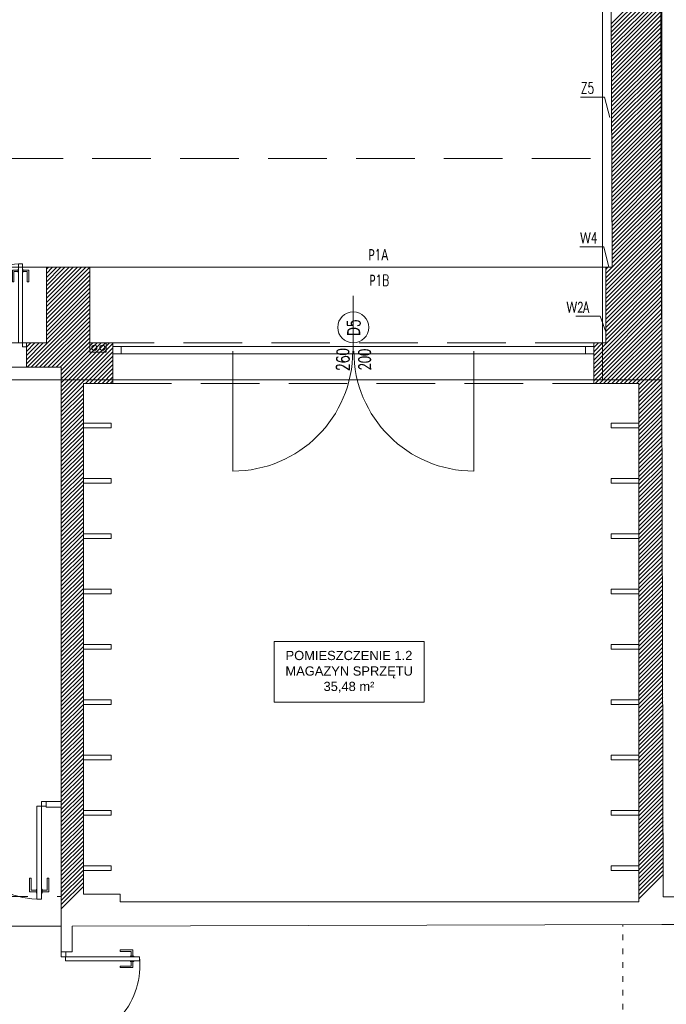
# Model space of a CAD drawing. Header units: millimetres. Extents: x -20020 to 55682, y 3351 to 17623.
# Tile 27 of 49: x -1849 to -1148, y 11325 to 12393. Entities that reach past the tile are written whole.
import ezdxf

# ---------------------------------------------------------------- set-up
doc = ezdxf.new("R2010")
doc.units = ezdxf.units.MM
doc.linetypes.add('ACAD_ISO03W100', pattern=[30, 12, -18])
doc.linetypes.add('HIDDEN', pattern=[9.525, 6.35, -3.175])
doc.layers.get('0').update_dxf_attribs({"color": 252, "lineweight": 9})
for name, color, linetype, lineweight in [('_Drzwi', 252, 'Continuous', 9), ('ARANŻACJA', 252, 'Continuous', 9), ('cienka', 252, 'Continuous', 9), ('ETYKIETY POMIESZCZEŃ', 252, 'Continuous', 9), ('OPISY', 252, 'Continuous', 9), ('PODCIĄG', 252, 'HIDDEN', 9), ('RZUT DACHU', 252, 'Continuous', 9), ('srednia', 252, 'Continuous', 9), ('ŚCIANY KONSTRUKCYJNE', 252, 'Continuous', 9), ('ŚCIANY WYPEŁNIENIE', 252, 'Continuous', 9)]:
    doc.layers.add(name, color=color, linetype=linetype, lineweight=lineweight)
doc.layers.add('CO', color=252, linetype='Continuous', lineweight=9, plot=False)
doc.styles.add('MED_ARIAL_Tabela', font='arial.ttf')
doc.styles.get("Standard").update_dxf_attribs({"font": 'romans.shx', "width": 0.7})

# ---------------------------------------------------------------- blocks, each defined once
blk = doc.blocks.new('drzwi_wew_901')
blk.add_line((0, 19.18), (0, -12.85))
at = {"color": 0}
for p, q in [((32, -71.55), (30.5, -71.55)), ((30.5, -83.55), (30.5, -71.55)), ((32, -82.05), (32, -71.55)), ((46, -71.55), (47.5, -71.55)), ((46, -82.05), (46, -71.55)), ((47.5, -83.55), (47.5, -71.55)), ((36.5, -83.55), (30.5, -83.55)), ((36.5, -82.05), (32, -82.05)), ((37, -81.05), (36.5, -81.05)), ((36.5, -84.55), (36.5, -81.05)), ((37, -84.55), (36.5, -84.55)), ((41, -81.05), (41.5, -81.05)), ((41, -84.55), (41.5, -84.55)), ((41.5, -84.55), (41.5, -81.05)), ((41.5, -82.05), (46, -82.05)), ((41.5, -83.55), (47.5, -83.55))]:
    blk.add_line(p, q, dxfattribs=at)
for points in [[(-45, -8), (-45, -4), (-41, -4), (-41, -8)], [(41, -8), (37, -8), (37, -90), (41, -90)], [(45, -8), (45, -4), (41, -4), (41, -8)]]:
    blk.add_lwpolyline(points, close=True)
at = {"color": 0, "linetype": 'Continuous', "ltscale": 50}
blk.add_arc((41, -8), 82.02, 180, 270, dxfattribs=at)

msp = doc.modelspace()

# ---------------------------------------------------------------- linework, layer by layer
for p, q in [((-1791.87, 11410.09), (-1151.41, 11411.81)), ((-1739.77, 11382.49), (-1739.77, 11384.18)), ((-1726.26, 11384.18), (-1739.77, 11384.18)), ((-1727.95, 11382.49), (-1739.77, 11382.49)), ((-1727.95, 11377.43), (-1727.95, 11382.49)), ((-1726.26, 11377.43), (-1726.26, 11384.18)), ((-1803.79, 11376.86), (-1803.79, 11382.05)), ((-1803.79, 11382.05), (-1798.86, 11382.05)), ((-1798.86, 11376.86), (-1803.79, 11376.86)), ((-1799.29, 11376.87), (-1799.29, 11372.36)), ((-1719, 11376.87), (-1799.29, 11376.87)), ((-1799.29, 11372.36), (-1719, 11372.36)), ((-1798.86, 11382.05), (-1798.86, 11376.86)), ((-1725.13, 11377.43), (-1729.07, 11377.43)), ((-1725.13, 11371.8), (-1729.07, 11371.8)), ((-1727.95, 11371.8), (-1727.95, 11366.74)), ((-1726.26, 11371.8), (-1726.26, 11365.05)), ((-1725.13, 11376.87), (-1725.13, 11377.43)), ((-1725.13, 11372.36), (-1725.13, 11371.8)), ((-1719, 11372.36), (-1719, 11376.87)), ((-1739.77, 11366.74), (-1739.77, 11365.05)), ((-1727.95, 11366.74), (-1739.77, 11366.74)), ((-1726.26, 11365.05), (-1739.77, 11365.05))]:
    msp.add_line(p, q)
for points in [[(-1151.42, 11441.81), (-1012.63, 11441.81), (-955.58, 11389.77)], [(-1152.98, 11411.81), (-1024.26, 11411.81), (-975.8, 11367.61)]]:
    msp.add_lwpolyline(points)
at = {"linetype": 'Continuous', "ltscale": 50}
msp.add_arc((-1801.16, 11367.27), 82.74, 271.29117, 6.66112, dxfattribs=at)
at = {"layer": '_Drzwi'}
for p, q in [((-1747.79, 12038.58), (-1226.79, 12038.58)), ((-1747.79, 12030.85), (-1747.79, 12038.58)), ((-1747.79, 12038.58), (-1738.83, 12038.58)), ((-1747.79, 12030.85), (-1747.79, 12038.58)), ((-1738.83, 12038.58), (-1738.83, 12030.85)), ((-1235.76, 12038.58), (-1226.79, 12038.58)), ((-1235.76, 12030.85), (-1235.76, 12038.58)), ((-1226.79, 12038.58), (-1226.79, 12030.85)), ((-1226.79, 12038.58), (-1226.79, 12030.85)), ((-1226.79, 12030.85), (-1747.79, 12030.85)), ((-1738.83, 12030.85), (-1747.79, 12030.85)), ((-1226.79, 12030.85), (-1235.76, 12030.85))]:
    msp.add_line(p, q, dxfattribs=at)
at = {"layer": 'ARANŻACJA'}
for p, q in [((-4817.9, 12124.63), (-1214.12, 12124.55)), ((-1749.79, 11955.48), (-1779.79, 11955.48)), ((-1779.79, 11950.48), (-1749.79, 11950.48)), ((-1749.79, 11950.48), (-1749.79, 11955.48)), ((-1207.79, 11950.48), (-1207.79, 11955.48)), ((-1207.79, 11955.48), (-1177.79, 11955.48)), ((-1177.79, 11950.48), (-1207.79, 11950.48)), ((-1749.79, 11895.48), (-1779.79, 11895.48)), ((-1749.79, 11890.48), (-1749.79, 11895.48)), ((-1207.79, 11890.48), (-1207.79, 11895.48)), ((-1207.79, 11895.48), (-1177.79, 11895.48)), ((-1779.79, 11890.48), (-1749.79, 11890.48)), ((-1177.79, 11890.48), (-1207.79, 11890.48)), ((-1749.79, 11835.48), (-1779.79, 11835.48)), ((-1749.79, 11830.48), (-1749.79, 11835.48)), ((-1207.79, 11830.48), (-1207.79, 11835.48)), ((-1207.79, 11835.48), (-1177.79, 11835.48)), ((-1779.79, 11830.48), (-1749.79, 11830.48)), ((-1177.79, 11830.48), (-1207.79, 11830.48)), ((-1749.79, 11775.48), (-1779.79, 11775.48)), ((-1779.79, 11770.48), (-1749.79, 11770.48)), ((-1749.79, 11770.48), (-1749.79, 11775.48)), ((-1207.79, 11770.48), (-1207.79, 11775.48)), ((-1207.79, 11775.48), (-1177.79, 11775.48)), ((-1177.79, 11770.48), (-1207.79, 11770.48)), ((-1749.79, 11715.48), (-1779.79, 11715.48)), ((-1749.79, 11710.48), (-1749.79, 11715.48)), ((-1207.79, 11710.48), (-1207.79, 11715.48)), ((-1207.79, 11715.48), (-1177.79, 11715.48)), ((-1779.79, 11710.48), (-1749.79, 11710.48)), ((-1177.79, 11710.48), (-1207.79, 11710.48)), ((-1749.79, 11655.48), (-1779.79, 11655.48)), ((-1779.79, 11650.48), (-1749.79, 11650.48)), ((-1749.79, 11650.48), (-1749.79, 11655.48)), ((-1207.79, 11650.48), (-1207.79, 11655.48)), ((-1207.79, 11655.48), (-1177.79, 11655.48)), ((-1177.79, 11650.48), (-1207.79, 11650.48)), ((-1749.79, 11595.48), (-1779.79, 11595.48)), ((-1779.79, 11590.48), (-1749.79, 11590.48)), ((-1749.79, 11590.48), (-1749.79, 11595.48)), ((-1207.79, 11590.48), (-1207.79, 11595.48)), ((-1207.79, 11595.48), (-1177.79, 11595.48)), ((-1177.79, 11590.48), (-1207.79, 11590.48)), ((-1820.21, 11539.05), (-1820.21, 11545.05)), ((-1749.79, 11535.48), (-1779.79, 11535.48)), ((-1749.79, 11530.48), (-1749.79, 11535.48)), ((-1207.79, 11530.48), (-1207.79, 11535.48)), ((-1207.79, 11535.48), (-1177.79, 11535.48)), ((-1779.79, 11530.48), (-1749.79, 11530.48)), ((-1177.79, 11530.48), (-1207.79, 11530.48)), ((-1749.79, 11475.48), (-1779.79, 11475.48)), ((-1779.79, 11470.48), (-1749.79, 11470.48)), ((-1749.79, 11470.48), (-1749.79, 11475.48)), ((-1207.79, 11470.48), (-1207.79, 11475.48)), ((-1207.79, 11475.48), (-1177.79, 11475.48)), ((-1177.79, 11470.48), (-1207.79, 11470.48))]:
    msp.add_line(p, q, dxfattribs=at)
at = {"layer": 'ARANŻACJA', "ltscale": 10}
for points in [[(-1803.79, 11539.05), (-1803.79, 11545.05), (-1820.21, 11545.05)], [(-1820.21, 11539.05), (-1803.79, 11539.05)]]:
    msp.add_lwpolyline(points, dxfattribs=at)
at = {"layer": 'ARANŻACJA', "linetype": 'ACAD_ISO03W100', "ltscale": 0.5}
msp.add_lwpolyline([(-1195.22, 11139.81), (-1195.22, 11411.7)], dxfattribs=at)
at = {"layer": 'cienka'}
msp.add_line((-2379.79, 11410.05), (-1803.79, 11410.05), dxfattribs=at)
at = {"layer": 'CO'}
for centre in [(-1767.88, 12037.23), (-1759.18, 12037.23)]:
    msp.add_circle(centre, 2.82, dxfattribs=at)
at = {"layer": 'ETYKIETY POMIESZCZEŃ'}
for p, q in [((-1573.08, 11718.78), (-1573.08, 11653)), ((-1410.53, 11718.78), (-1573.08, 11718.78)), ((-1410.53, 11653), (-1410.53, 11718.78)), ((-1573.08, 11653), (-1410.53, 11653))]:
    msp.add_line(p, q, dxfattribs=at)
at = {"layer": 'OPISY'}
msp.add_line((-1487.29, 12030.85), (-1487.29, 12093.55), dxfattribs=at)
for points in [[(-1209.46, 12286.96), (-1215.08, 12309.14), (-1241.17, 12309.14)], [(-1210.29, 12124.55), (-1215.91, 12146.73), (-1242, 12146.73)], [(-1213.79, 12054.67), (-1219.96, 12071.56), (-1246.05, 12071.56)], [(-1617.9, 11903.55), (-1617.9, 12033.55)], [(-1356.69, 11903.55), (-1356.69, 12033.55)]]:
    msp.add_lwpolyline(points, dxfattribs=at)
msp.add_circle((-1487.29, 12059.39), 16.84, dxfattribs=at)
at = {"layer": 'OPISY', "linetype": 'Continuous'}
for centre, start, end in [((-1617.9, 12033.55), 270, 0), ((-1356.69, 12033.55), 180, 270)]:
    msp.add_arc(centre, 130, start, end, dxfattribs=at)
at = {"layer": 'PODCIĄG', "ltscale": 10}
for p, q in [((-4818.05, 12242.55), (-1214.12, 12242.55)), ((-1226.79, 12042.55), (-1747.79, 12042.55)), ((-1747.79, 11998.55), (-1226.79, 11998.55)), ((-2379.79, 11442.05), (-1803.79, 11442.05)), ((-2379.79, 11410.05), (-1803.79, 11410.05))]:
    msp.add_line(p, q, dxfattribs=at)
at = {"layer": 'RZUT DACHU'}
msp.add_lwpolyline([(-4885.12, 14006.55), (-4885.12, 12002.55), (-1152.98, 12002.55), (-1152.98, 14006.55), (-1217.12, 14006.55), (-1217.12, 12002.55)], dxfattribs=at)
at = {"layer": 'srednia'}
msp.add_line((-1747.79, 12042.55), (-1772.79, 12042.55), dxfattribs=at)
msp.add_lwpolyline([(-1754.88, 12032.54), (-1754.88, 12042.54), (-1772.79, 12042.54), (-1772.79, 12032.54)], close=True, dxfattribs=at)
at = {"layer": 'ŚCIANY KONSTRUKCYJNE'}
for p, q in [((-1151.42, 11441.81), (-1158.12, 13931.55)), ((-1206.79, 12124.55), (-1214.12, 13858.55)), ((-1819.79, 12042.55), (-1819.79, 12124.55)), ((-1819.79, 12124.55), (-1772.79, 12124.55)), ((-1772.79, 12124.55), (-1772.79, 12042.55)), ((-1772.79, 12124.55), (-1772.79, 12063.55)), ((-1213.79, 12042.55), (-1213.79, 12124.55)), ((-1213.79, 12124.55), (-1206.79, 12124.55)), ((-2371.79, 12042.55), (-1819.79, 12042.55)), ((-1772.79, 12042.55), (-1747.79, 12042.55)), ((-1747.79, 11998.55), (-1747.79, 12042.55)), ((-1213.79, 12042.55), (-1226.79, 12042.55)), ((-1226.79, 12042.55), (-1226.79, 11998.55)), ((-1803.79, 12016.05), (-2075.79, 12016.05)), ((-1803.79, 11382.05), (-1803.79, 12016.05)), ((-1779.79, 11444.55), (-1779.79, 11998.55)), ((-1779.79, 11998.55), (-1747.79, 11998.55)), ((-1226.79, 11998.55), (-1177.79, 11998.55)), ((-1177.79, 11998.55), (-1177.79, 11436.55)), ((-1779.79, 11444.55), (-1739.79, 11444.55)), ((-1739.79, 11444.55), (-1739.79, 11436.55)), ((-1177.79, 11436.55), (-1739.79, 11436.55)), ((-1791.79, 11382.05), (-1791.87, 11410.09)), ((-1791.79, 11382.05), (-1803.79, 11382.05))]:
    msp.add_line(p, q, dxfattribs=at)
msp.add_lwpolyline([(-1803.79, 12016.05), (-1841.52, 12016.05), (-1841.52, 12042.55)], dxfattribs=at)
at = {"layer": 'ŚCIANY WYPEŁNIENIE', "linetype": 'Continuous'}
for p, q in [((-1207.88, 12388.55), (-1154.15, 12442.28)), ((-1207.86, 12384.08), (-1154.14, 12437.8)), ((-1207.85, 12379.61), (-1154.13, 12433.32)), ((-1207.83, 12375.14), (-1154.12, 12428.85)), ((-1207.81, 12370.66), (-1154.1, 12424.37)), ((-1207.79, 12366.19), (-1154.09, 12419.89)), ((-1207.77, 12361.72), (-1154.08, 12415.41)), ((-1207.75, 12357.25), (-1154.07, 12410.93)), ((-1207.74, 12352.78), (-1154.06, 12406.45)), ((-1207.72, 12348.31), (-1154.05, 12401.98)), ((-1207.7, 12343.83), (-1154.03, 12397.5)), ((-1207.68, 12339.36), (-1154.02, 12393.02)), ((-1207.66, 12334.89), (-1154.01, 12388.54)), ((-1207.64, 12330.42), (-1154, 12384.06)), ((-1207.62, 12325.95), (-1153.99, 12379.59)), ((-1207.61, 12321.47), (-1153.97, 12375.11)), ((-1207.59, 12317), (-1153.96, 12370.63)), ((-1207.57, 12312.53), (-1153.95, 12366.15)), ((-1207.55, 12308.06), (-1153.94, 12361.67)), ((-1207.53, 12303.59), (-1153.93, 12357.19)), ((-1207.51, 12299.12), (-1153.91, 12352.72)), ((-1207.5, 12294.64), (-1153.9, 12348.24)), ((-1207.48, 12290.17), (-1153.89, 12343.76)), ((-1207.46, 12285.7), (-1153.88, 12339.28)), ((-1207.44, 12281.23), (-1153.87, 12334.8)), ((-1207.42, 12276.76), (-1153.85, 12330.33)), ((-1207.4, 12272.29), (-1153.84, 12325.85)), ((-1207.39, 12267.81), (-1153.83, 12321.37)), ((-1207.37, 12263.34), (-1153.82, 12316.89)), ((-1207.35, 12258.87), (-1153.81, 12312.41)), ((-1207.33, 12254.4), (-1153.8, 12307.93)), ((-1207.31, 12249.93), (-1153.78, 12303.46)), ((-1207.29, 12245.46), (-1153.77, 12298.98)), ((-1207.27, 12240.98), (-1153.76, 12294.5)), ((-1207.26, 12236.51), (-1153.75, 12290.02)), ((-1207.24, 12232.04), (-1153.74, 12285.54)), ((-1207.22, 12227.57), (-1153.72, 12281.06)), ((-1207.2, 12223.1), (-1153.71, 12276.59)), ((-1207.18, 12218.63), (-1153.7, 12272.11)), ((-1207.16, 12214.15), (-1153.69, 12267.63)), ((-1207.15, 12209.68), (-1153.68, 12263.15)), ((-1207.13, 12205.21), (-1153.66, 12258.67)), ((-1207.11, 12200.74), (-1153.65, 12254.2)), ((-1207.09, 12196.27), (-1153.64, 12249.72)), ((-1207.07, 12191.8), (-1153.63, 12245.24)), ((-1207.05, 12187.32), (-1153.62, 12240.76)), ((-1207.04, 12182.85), (-1153.6, 12236.28)), ((-1207.02, 12178.38), (-1153.59, 12231.8)), ((-1207, 12173.91), (-1153.58, 12227.33)), ((-1206.98, 12169.44), (-1153.57, 12222.85)), ((-1206.96, 12164.97), (-1153.56, 12218.37)), ((-1206.94, 12160.49), (-1153.54, 12213.89)), ((-1206.92, 12156.02), (-1153.53, 12209.41)), ((-1206.91, 12151.55), (-1153.52, 12204.94)), ((-1206.89, 12147.08), (-1153.51, 12200.46)), ((-1206.87, 12142.61), (-1153.5, 12195.98)), ((-1206.85, 12138.13), (-1153.49, 12191.5)), ((-1206.83, 12133.66), (-1153.47, 12187.02)), ((-1213.79, 12113.23), (-1153.44, 12173.59)), ((-1206.81, 12129.19), (-1153.46, 12182.54)), ((-1206.8, 12124.72), (-1153.45, 12178.07)), ((-1213.79, 12108.74), (-1153.43, 12169.11)), ((-1213.79, 12104.25), (-1153.41, 12164.63)), ((-1213.79, 12099.76), (-1153.4, 12160.15)), ((-1213.79, 12095.27), (-1153.39, 12155.67)), ((-1213.79, 12090.78), (-1153.38, 12151.2)), ((-1213.79, 12086.29), (-1153.37, 12146.72)), ((-1213.79, 12081.8), (-1153.35, 12142.24)), ((-1213.79, 12077.31), (-1153.34, 12137.76)), ((-1213.79, 12072.82), (-1153.33, 12133.28)), ((-1819.79, 12122.38), (-1817.63, 12124.55)), ((-1819.79, 12117.89), (-1813.14, 12124.55)), ((-1819.79, 12113.4), (-1808.65, 12124.55)), ((-1819.79, 12108.91), (-1804.16, 12124.55)), ((-1819.79, 12104.42), (-1799.67, 12124.55)), ((-1819.79, 12099.93), (-1795.18, 12124.55)), ((-1819.79, 12095.44), (-1790.69, 12124.55)), ((-1819.79, 12090.95), (-1786.2, 12124.55)), ((-1819.79, 12086.46), (-1781.71, 12124.55)), ((-1819.79, 12081.97), (-1777.22, 12124.55)), ((-1819.79, 12077.48), (-1772.79, 12124.48)), ((-1819.79, 12072.99), (-1772.79, 12119.99)), ((-1213.79, 12068.33), (-1153.32, 12128.81)), ((-1213.79, 12122.21), (-1211.46, 12124.55)), ((-1213.79, 12117.72), (-1206.97, 12124.55)), ((-1213.79, 12063.84), (-1153.31, 12124.33)), ((-1213.79, 12059.35), (-1153.29, 12119.85)), ((-1819.79, 12068.5), (-1772.79, 12115.5)), ((-1819.79, 12064.01), (-1772.79, 12111.01)), ((-1213.79, 12054.86), (-1153.28, 12115.37)), ((-1213.79, 12050.37), (-1153.27, 12110.89)), ((-1819.79, 12059.52), (-1772.79, 12106.52)), ((-1819.79, 12055.03), (-1772.79, 12102.03)), ((-1819.79, 12050.54), (-1772.79, 12097.54)), ((-1226.79, 12028.39), (-1153.25, 12101.94)), ((-1213.79, 12045.88), (-1153.26, 12106.41)), ((-1841.52, 12019.83), (-1772.79, 12088.56)), ((-1819.79, 12046.05), (-1772.79, 12093.05)), ((-1226.79, 12023.9), (-1153.24, 12097.46)), ((-1226.79, 12019.41), (-1153.22, 12092.98)), ((-1226.79, 12014.92), (-1153.21, 12088.5)), ((-1840.81, 12016.05), (-1772.79, 12084.07)), ((-1836.32, 12016.05), (-1772.79, 12079.58)), ((-1226.79, 12010.43), (-1153.2, 12084.02)), ((-1226.79, 12005.94), (-1153.19, 12079.55)), ((-1831.83, 12016.05), (-1772.79, 12075.09)), ((-1827.34, 12016.05), (-1772.79, 12070.6)), ((-1822.85, 12016.05), (-1772.79, 12066.1)), ((-1226.79, 12001.45), (-1153.18, 12075.07)), ((-1225.21, 11998.55), (-1153.16, 12070.59)), ((-1220.72, 11998.55), (-1153.15, 12066.11)), ((-1818.36, 12016.05), (-1772.79, 12061.61)), ((-1813.87, 12016.05), (-1772.79, 12057.12)), ((-1216.23, 11998.55), (-1153.14, 12061.63)), ((-1211.74, 11998.55), (-1153.13, 12057.15)), ((-1809.38, 12016.05), (-1772.79, 12052.63)), ((-1804.89, 12016.05), (-1772.79, 12048.14)), ((-1207.25, 11998.55), (-1153.12, 12052.68)), ((-1202.76, 11998.55), (-1153.1, 12048.2)), ((-1841.52, 12042.28), (-1841.26, 12042.55)), ((-1841.52, 12037.79), (-1836.77, 12042.55)), ((-1841.52, 12033.3), (-1832.28, 12042.55)), ((-1841.52, 12028.81), (-1827.79, 12042.55)), ((-1841.52, 12024.32), (-1823.3, 12042.55)), ((-1803.79, 12012.65), (-1772.79, 12043.65)), ((-1803.79, 12008.16), (-1769.41, 12042.55)), ((-1803.79, 12003.67), (-1764.92, 12042.55)), ((-1803.79, 11999.18), (-1760.43, 12042.55)), ((-1803.79, 11994.69), (-1755.94, 12042.55)), ((-1803.79, 11990.2), (-1751.45, 12042.55)), ((-1803.79, 11985.71), (-1747.79, 12041.71)), ((-1803.79, 11981.22), (-1747.79, 12037.22)), ((-1226.79, 12041.86), (-1226.11, 12042.55)), ((-1226.79, 12037.37), (-1221.62, 12042.55)), ((-1226.79, 12032.88), (-1217.13, 12042.55)), ((-1198.27, 11998.55), (-1153.09, 12043.72)), ((-1193.78, 11998.55), (-1153.08, 12039.24)), ((-1189.29, 11998.55), (-1153.07, 12034.76)), ((-1803.79, 11976.73), (-1747.79, 12032.73)), ((-1777.49, 11998.55), (-1747.79, 12028.24)), ((-1773, 11998.55), (-1747.79, 12023.75)), ((-1184.8, 11998.55), (-1153.06, 12030.28)), ((-1180.31, 11998.55), (-1153.04, 12025.81)), ((-1768.51, 11998.55), (-1747.79, 12019.26)), ((-1764.02, 11998.55), (-1747.79, 12014.77)), ((-1177.79, 11996.57), (-1153.03, 12021.33)), ((-1177.79, 11992.08), (-1153.02, 12016.85)), ((-1177.79, 11987.59), (-1153.01, 12012.37)), ((-1759.53, 11998.55), (-1747.79, 12010.28)), ((-1755.04, 11998.55), (-1747.79, 12005.79)), ((-1177.79, 11983.1), (-1153, 12007.89)), ((-1177.79, 11978.61), (-1152.98, 12003.42)), ((-1803.79, 11972.24), (-1779.79, 11996.24)), ((-1803.79, 11967.75), (-1779.79, 11991.75)), ((-1750.55, 11998.55), (-1747.79, 12001.3)), ((-1177.79, 11974.12), (-1152.97, 11998.94)), ((-1177.79, 11969.63), (-1152.96, 11994.46)), ((-1803.79, 11963.26), (-1779.79, 11987.26)), ((-1803.79, 11958.77), (-1779.79, 11982.77)), ((-1177.79, 11965.14), (-1152.95, 11989.98)), ((-1177.79, 11960.64), (-1152.94, 11985.5)), ((-1177.79, 11956.15), (-1152.93, 11981.02)), ((-1803.79, 11954.28), (-1779.79, 11978.28)), ((-1803.79, 11949.79), (-1779.79, 11973.79)), ((-1177.79, 11951.66), (-1152.91, 11976.55)), ((-1177.79, 11947.17), (-1152.9, 11972.07)), ((-1803.79, 11945.3), (-1779.79, 11969.3)), ((-1803.79, 11940.81), (-1779.79, 11964.81)), ((-1803.79, 11936.32), (-1779.79, 11960.32)), ((-1177.79, 11942.68), (-1152.89, 11967.59)), ((-1177.79, 11938.19), (-1152.88, 11963.11)), ((-1803.79, 11931.83), (-1779.79, 11955.83)), ((-1803.79, 11927.34), (-1779.79, 11951.34)), ((-1177.79, 11933.7), (-1152.87, 11958.63)), ((-1177.79, 11929.21), (-1152.85, 11954.16)), ((-1177.79, 11924.72), (-1152.84, 11949.68)), ((-1803.79, 11922.85), (-1779.79, 11946.85)), ((-1803.79, 11918.36), (-1779.79, 11942.36)), ((-1803.79, 11913.87), (-1779.79, 11937.87)), ((-1177.79, 11920.23), (-1152.83, 11945.2)), ((-1177.79, 11915.74), (-1152.82, 11940.72)), ((-1803.79, 11909.38), (-1779.79, 11933.38)), ((-1803.79, 11904.89), (-1779.79, 11928.89)), ((-1177.79, 11911.25), (-1152.81, 11936.24)), ((-1177.79, 11906.76), (-1152.79, 11931.76)), ((-1177.79, 11902.27), (-1152.78, 11927.29)), ((-1803.79, 11900.4), (-1779.79, 11924.4)), ((-1803.79, 11895.91), (-1779.79, 11919.91)), ((-1177.79, 11897.78), (-1152.77, 11922.81)), ((-1177.79, 11893.29), (-1152.76, 11918.33)), ((-1803.79, 11891.42), (-1779.79, 11915.42)), ((-1803.79, 11886.93), (-1779.79, 11910.93)), ((-1803.79, 11882.44), (-1779.79, 11906.44)), ((-1177.79, 11888.8), (-1152.75, 11913.85)), ((-1177.79, 11884.31), (-1152.73, 11909.37)), ((-1803.79, 11877.95), (-1779.79, 11901.95)), ((-1803.79, 11873.46), (-1779.79, 11897.46)), ((-1177.79, 11879.82), (-1152.72, 11904.89)), ((-1177.79, 11875.33), (-1152.71, 11900.42)), ((-1177.79, 11870.84), (-1152.7, 11895.94)), ((-1803.79, 11868.97), (-1779.79, 11892.97)), ((-1803.79, 11864.48), (-1779.79, 11888.48)), ((-1803.79, 11859.99), (-1779.79, 11883.99)), ((-1177.79, 11866.35), (-1152.69, 11891.46)), ((-1177.79, 11861.86), (-1152.68, 11886.98)), ((-1803.79, 11855.5), (-1779.79, 11879.5)), ((-1803.79, 11851.01), (-1779.79, 11875.01)), ((-1177.79, 11857.37), (-1152.66, 11882.5)), ((-1177.79, 11852.88), (-1152.65, 11878.03)), ((-1177.79, 11848.39), (-1152.64, 11873.55)), ((-1803.79, 11846.52), (-1779.79, 11870.52)), ((-1803.79, 11842.03), (-1779.79, 11866.03)), ((-1177.79, 11843.9), (-1152.63, 11869.07)), ((-1177.79, 11839.41), (-1152.62, 11864.59)), ((-1803.79, 11837.54), (-1779.79, 11861.54)), ((-1803.79, 11833.05), (-1779.79, 11857.05)), ((-1803.79, 11828.56), (-1779.79, 11852.56)), ((-1177.79, 11834.92), (-1152.6, 11860.11)), ((-1177.79, 11830.43), (-1152.59, 11855.63)), ((-1803.79, 11824.07), (-1779.79, 11848.07)), ((-1803.79, 11819.58), (-1779.79, 11843.58)), ((-1177.79, 11825.94), (-1152.58, 11851.16)), ((-1177.79, 11821.45), (-1152.57, 11846.68)), ((-1177.79, 11816.96), (-1152.56, 11842.2)), ((-1803.79, 11815.09), (-1779.79, 11839.09)), ((-1803.79, 11810.6), (-1779.79, 11834.6)), ((-1177.79, 11812.47), (-1152.54, 11837.72)), ((-1177.79, 11807.98), (-1152.53, 11833.24)), ((-1803.79, 11806.11), (-1779.79, 11830.11)), ((-1803.79, 11801.62), (-1779.79, 11825.62)), ((-1803.79, 11797.13), (-1779.79, 11821.13)), ((-1177.79, 11803.49), (-1152.52, 11828.77)), ((-1177.79, 11799), (-1152.51, 11824.29)), ((-1803.79, 11792.64), (-1779.79, 11816.64)), ((-1803.79, 11788.15), (-1779.79, 11812.15)), ((-1177.79, 11794.51), (-1152.5, 11819.81)), ((-1177.79, 11790.02), (-1152.48, 11815.33)), ((-1177.79, 11785.53), (-1152.47, 11810.85)), ((-1803.79, 11783.66), (-1779.79, 11807.66)), ((-1803.79, 11779.17), (-1779.79, 11803.17)), ((-1803.79, 11774.68), (-1779.79, 11798.68)), ((-1177.79, 11781.04), (-1152.46, 11806.37)), ((-1177.79, 11776.55), (-1152.45, 11801.9)), ((-1803.79, 11770.19), (-1779.79, 11794.19)), ((-1803.79, 11765.7), (-1779.79, 11789.7)), ((-1177.79, 11772.06), (-1152.44, 11797.42)), ((-1177.79, 11767.57), (-1152.42, 11792.94)), ((-1177.79, 11763.08), (-1152.41, 11788.46)), ((-1803.79, 11761.21), (-1779.79, 11785.21)), ((-1803.79, 11756.72), (-1779.79, 11780.72)), ((-1177.79, 11758.59), (-1152.4, 11783.98)), ((-1177.79, 11754.1), (-1152.39, 11779.5)), ((-1803.79, 11752.23), (-1779.79, 11776.23)), ((-1803.79, 11747.74), (-1779.79, 11771.74)), ((-1803.79, 11743.25), (-1779.79, 11767.25)), ((-1177.79, 11749.61), (-1152.38, 11775.03)), ((-1177.79, 11745.12), (-1152.37, 11770.55)), ((-1803.79, 11738.76), (-1779.79, 11762.76)), ((-1803.79, 11734.27), (-1779.79, 11758.27)), ((-1177.79, 11740.63), (-1152.35, 11766.07)), ((-1177.79, 11736.14), (-1152.34, 11761.59)), ((-1177.79, 11731.65), (-1152.33, 11757.11)), ((-1803.79, 11729.78), (-1779.79, 11753.78)), ((-1803.79, 11725.29), (-1779.79, 11749.29)), ((-1177.79, 11727.16), (-1152.32, 11752.64)), ((-1177.79, 11722.67), (-1152.31, 11748.16)), ((-1803.79, 11720.8), (-1779.79, 11744.8)), ((-1803.79, 11716.31), (-1779.79, 11740.31)), ((-1803.79, 11711.82), (-1779.79, 11735.82)), ((-1177.79, 11718.18), (-1152.29, 11743.68)), ((-1177.79, 11713.69), (-1152.28, 11739.2)), ((-1177.79, 11709.2), (-1152.27, 11734.72)), ((-1803.79, 11707.33), (-1779.79, 11731.33)), ((-1803.79, 11702.84), (-1779.79, 11726.84)), ((-1177.79, 11704.71), (-1152.26, 11730.24)), ((-1177.79, 11700.22), (-1152.25, 11725.77)), ((-1803.79, 11698.35), (-1779.79, 11722.35)), ((-1803.79, 11693.86), (-1779.79, 11717.86)), ((-1803.79, 11689.37), (-1779.79, 11713.37)), ((-1177.79, 11695.73), (-1152.23, 11721.29)), ((-1177.79, 11691.24), (-1152.22, 11716.81)), ((-1803.79, 11684.87), (-1779.79, 11708.87)), ((-1803.79, 11680.38), (-1779.79, 11704.38)), ((-1177.79, 11686.75), (-1152.21, 11712.33)), ((-1177.79, 11682.26), (-1152.2, 11707.85)), ((-1177.79, 11677.77), (-1152.19, 11703.38)), ((-1803.79, 11675.89), (-1779.79, 11699.89)), ((-1803.79, 11671.4), (-1779.79, 11695.4)), ((-1177.79, 11673.28), (-1152.17, 11698.9)), ((-1177.79, 11668.79), (-1152.16, 11694.42)), ((-1803.79, 11666.91), (-1779.79, 11690.91)), ((-1803.79, 11662.42), (-1779.79, 11686.42)), ((-1803.79, 11657.93), (-1779.79, 11681.93)), ((-1177.79, 11664.3), (-1152.15, 11689.94)), ((-1177.79, 11659.81), (-1152.14, 11685.46)), ((-1803.79, 11653.44), (-1779.79, 11677.44)), ((-1803.79, 11648.95), (-1779.79, 11672.95)), ((-1177.79, 11655.32), (-1152.13, 11680.98)), ((-1177.79, 11650.83), (-1152.12, 11676.51)), ((-1177.79, 11646.34), (-1152.1, 11672.03)), ((-1803.79, 11644.46), (-1779.79, 11668.46)), ((-1803.79, 11639.97), (-1779.79, 11663.97)), ((-1177.79, 11641.85), (-1152.09, 11667.55)), ((-1177.79, 11637.36), (-1152.08, 11663.07)), ((-1803.79, 11635.48), (-1779.79, 11659.48)), ((-1803.79, 11630.99), (-1779.79, 11654.99)), ((-1803.79, 11626.5), (-1779.79, 11650.5)), ((-1177.79, 11632.87), (-1152.07, 11658.59)), ((-1177.79, 11628.38), (-1152.06, 11654.11)), ((-1177.79, 11623.89), (-1152.04, 11649.64)), ((-1803.79, 11622.01), (-1779.79, 11646.01)), ((-1803.79, 11617.52), (-1779.79, 11641.52)), ((-1177.79, 11619.4), (-1152.03, 11645.16)), ((-1177.79, 11614.91), (-1152.02, 11640.68)), ((-1803.79, 11613.03), (-1779.79, 11637.03)), ((-1803.79, 11608.54), (-1779.79, 11632.54)), ((-1803.79, 11604.05), (-1779.79, 11628.05)), ((-1177.79, 11610.41), (-1152.01, 11636.2)), ((-1177.79, 11605.92), (-1152, 11631.72)), ((-1803.79, 11599.56), (-1779.79, 11623.56)), ((-1803.79, 11595.07), (-1779.79, 11619.07)), ((-1177.79, 11601.43), (-1151.98, 11627.25)), ((-1177.79, 11596.94), (-1151.97, 11622.77)), ((-1177.79, 11592.45), (-1151.96, 11618.29)), ((-1803.79, 11590.58), (-1779.79, 11614.58)), ((-1803.79, 11586.09), (-1779.79, 11610.09)), ((-1177.79, 11587.96), (-1151.95, 11613.81)), ((-1177.79, 11583.47), (-1151.94, 11609.33)), ((-1803.79, 11581.6), (-1779.79, 11605.6)), ((-1803.79, 11577.11), (-1779.79, 11601.11)), ((-1803.79, 11572.62), (-1779.79, 11596.62)), ((-1177.79, 11578.98), (-1151.92, 11604.85)), ((-1177.79, 11574.49), (-1151.91, 11600.38)), ((-1177.79, 11570), (-1151.9, 11595.9)), ((-1803.79, 11568.13), (-1779.79, 11592.13)), ((-1803.79, 11563.64), (-1779.79, 11587.64)), ((-1177.79, 11565.51), (-1151.89, 11591.42)), ((-1177.79, 11561.02), (-1151.88, 11586.94)), ((-1803.79, 11559.15), (-1779.79, 11583.15)), ((-1803.79, 11554.66), (-1779.79, 11578.66)), ((-1177.79, 11556.53), (-1151.86, 11582.46)), ((-1177.79, 11552.04), (-1151.85, 11577.99)), ((-1803.79, 11550.17), (-1779.79, 11574.17)), ((-1803.79, 11545.68), (-1779.79, 11569.68)), ((-1803.79, 11541.19), (-1779.79, 11565.19)), ((-1177.79, 11547.55), (-1151.84, 11573.51)), ((-1177.79, 11543.06), (-1151.83, 11569.03)), ((-1177.79, 11538.57), (-1151.82, 11564.55)), ((-1803.79, 11536.7), (-1779.79, 11560.7)), ((-1803.79, 11532.21), (-1779.79, 11556.21)), ((-1177.79, 11534.08), (-1151.81, 11560.07)), ((-1177.79, 11529.59), (-1151.79, 11555.59)), ((-1803.79, 11527.72), (-1779.79, 11551.72)), ((-1803.79, 11523.23), (-1779.79, 11547.23)), ((-1803.79, 11518.74), (-1779.79, 11542.74)), ((-1177.79, 11525.1), (-1151.78, 11551.12)), ((-1177.79, 11520.61), (-1151.77, 11546.64)), ((-1803.79, 11514.25), (-1779.79, 11538.25)), ((-1803.79, 11509.76), (-1779.79, 11533.76)), ((-1177.79, 11516.12), (-1151.76, 11542.16)), ((-1177.79, 11511.63), (-1151.75, 11537.68)), ((-1177.79, 11507.14), (-1151.73, 11533.2)), ((-1803.79, 11505.27), (-1779.79, 11529.27)), ((-1803.79, 11500.78), (-1779.79, 11524.78)), ((-1177.79, 11502.65), (-1151.72, 11528.72)), ((-1177.79, 11498.16), (-1151.71, 11524.25)), ((-1803.79, 11496.29), (-1779.79, 11520.29)), ((-1803.79, 11491.8), (-1779.79, 11515.8)), ((-1803.79, 11487.31), (-1779.79, 11511.31)), ((-1177.79, 11493.67), (-1151.7, 11519.77)), ((-1177.79, 11489.18), (-1151.69, 11515.29)), ((-1177.79, 11484.69), (-1151.67, 11510.81)), ((-1803.79, 11482.82), (-1779.79, 11506.82)), ((-1803.79, 11478.33), (-1779.79, 11502.33)), ((-1177.79, 11480.2), (-1151.66, 11506.33)), ((-1177.79, 11475.71), (-1151.65, 11501.86)), ((-1803.79, 11473.84), (-1779.79, 11497.84)), ((-1803.79, 11469.35), (-1779.79, 11493.35)), ((-1177.79, 11471.22), (-1151.64, 11497.38)), ((-1177.79, 11466.73), (-1151.63, 11492.9)), ((-1803.79, 11464.86), (-1779.79, 11488.86)), ((-1803.79, 11460.37), (-1779.79, 11484.37)), ((-1803.79, 11455.88), (-1779.79, 11479.88)), ((-1177.79, 11462.24), (-1151.61, 11488.42)), ((-1177.79, 11457.75), (-1151.6, 11483.94)), ((-1177.79, 11453.26), (-1151.59, 11479.46)), ((-1803.79, 11451.39), (-1779.79, 11475.39)), ((-1803.79, 11446.9), (-1779.79, 11470.9)), ((-1177.79, 11448.77), (-1151.58, 11474.99)), ((-1177.79, 11444.28), (-1151.57, 11470.51)), ((-1803.79, 11442.41), (-1779.79, 11466.41)), ((-1803.79, 11437.92), (-1779.79, 11461.92)), ((-1803.79, 11433.43), (-1779.79, 11457.43)), ((-1177.79, 11439.79), (-1151.56, 11466.03)), ((-1803.79, 11428.94), (-1779.79, 11452.94))]:
    msp.add_line(p, q, dxfattribs=at)

# ---------------------------------------------------------------- block references
at = {"layer": '_Drzwi', "extrusion": (0, 0, -1), "xscale": 1.044444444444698, "yscale": 1.044444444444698, "zscale": -1.044444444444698, "rotation": 179.9999999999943}
msp.add_blockref('drzwi_wew_901', (1888.52, 12034.19), dxfattribs=at)
at = {"layer": '_Drzwi', "extrusion": (0, 0, -1), "xscale": -1.230508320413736, "yscale": 1.230508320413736, "zscale": -1.230508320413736}
msp.add_blockref('drzwi_wew_901', (1875.58, 11549.97), dxfattribs=at)

# ---------------------------------------------------------------- texts
at = {"layer": 'ETYKIETY POMIESZCZEŃ', "style": 'MED_ARIAL_Tabela'}
for s, p in [('POMIESZCZENIE 1.2', (-1560.68, 11698.56)), ('MAGAZYN SPRZĘTU', (-1560.84, 11681.73)), ('35,48 m²', (-1519.55, 11665.02))]:
    msp.add_text(s, height=10, dxfattribs=at).set_placement(p)
at = {"layer": 'OPISY', "char_height": 12, "width": 32.1072}
for s, insert, attachment_point in [('Z5', (-1240.76, 12324.84), 1), ('{\\fCalibri Light|b0|i0|c238|p34;W}4', (-1241.59, 12162.43), 1), ('{\\fCalibri Light|b0|i0|c238|p34;P}1{\\fCalibri Light|b0|i0|c238|p34;A}', (-1449.37, 12144.21), 3), ('{\\fCalibri Light|b0|i0|c238|p34;P}1B', (-1448.42, 12116.51), 3), ('{\\fCalibri Light|b0|i0|c238|p34;W2}A', (-1256.37, 12087.26), 1)]:
    msp.add_mtext(s, dxfattribs=dict(at, insert=insert, attachment_point=attachment_point))
at = {"layer": 'OPISY', "char_height": 14.1168, "width": 56.6526, "attachment_point": 5, "rotation": 90.26652}
for s, insert in [('{\\fCalibri Light|b0|i0|c238|p34;D}5', (-1486.93, 12059.12)), ('26{\\fCalibri Light|b0|i0|c238|p34;0\\P200}', (-1486.73, 12024.41))]:
    msp.add_mtext(s, dxfattribs=dict(at, insert=insert))

doc.saveas('drawing.dxf')
